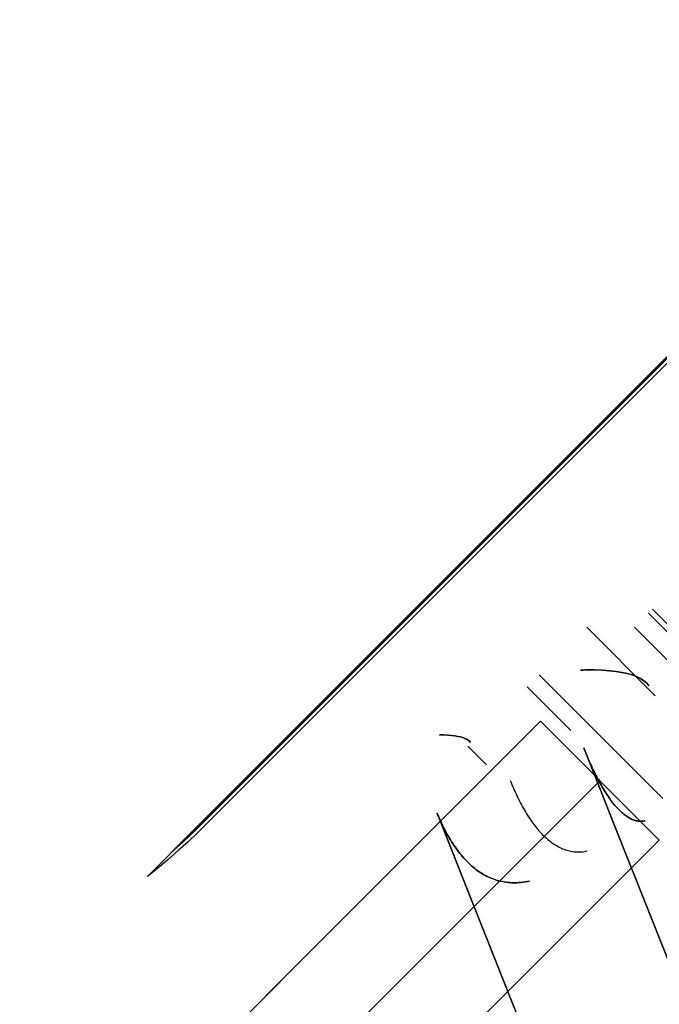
# Model space of a CAD drawing. Header units: millimetres. Extents: x -630 to 192, y -7 to 1615.
# Tile 120 of 249: x -587.18 to -581.47, y 1550.39 to 1559.16. Entities that reach past the tile are written whole.
import ezdxf

# ---------------------------------------------------------------- set-up
doc = ezdxf.new("R2010")
doc.units = ezdxf.units.MM
doc.header["$MEASUREMENT"] = 0
doc.layers.add('OVIDIO 160x80x72h', color=7, linetype='Continuous')

msp = doc.modelspace()

# ---------------------------------------------------------------- linework, layer by layer
at = {"layer": 'OVIDIO 160x80x72h', "extrusion": (0.202852, -0.108979, 0.973126)}
for points in [[(1126.1466, 1420.5552), (1126.1466, 1259.8993)], [(1126.1466, 1259.8993), (1126.1466, 1420.5552)], [(1125.8511, 1420.5552), (1125.8511, 1259.8993)], [(1125.5557, 1420.5552), (1125.5557, 1259.8993)], [(1125.5557, 1259.8993), (1125.5557, 1420.5552)]]:
    msp.add_lwpolyline(points, dxfattribs=at)
at = {"layer": 'OVIDIO 160x80x72h', "extrusion": (0.235702, -0.235702, 0.942809)}
for points in [[(698.1573, 1711.5017), (698.1573, 1602.4239)], [(697.2087, 1602.4239), (697.2087, 1711.5017)], [(694.3626, 1602.4239), (694.3626, 1711.5017)], [(695.3113, 1711.5017), (695.3113, 1602.4239)]]:
    msp.add_lwpolyline(points, dxfattribs=at)
at = {"layer": 'OVIDIO 160x80x72h', "extrusion": (0.881185, 0.265561, 0.391139)}
for points in [[(1701.2917, 714.2032), (1654.9714, 654.0849)], [(1654.9714, 654.0849), (1701.2917, 714.2032)]]:
    msp.add_lwpolyline(points, dxfattribs=at)
at = {"layer": 'OVIDIO 160x80x72h', "extrusion": (0.881208, 0.265507, 0.391124)}
for points in [[(1700.5595, 714.7803), (1654.9397, 655.5601)], [(1654.9397, 655.5601), (1700.5595, 714.7803)]]:
    msp.add_lwpolyline(points, dxfattribs=at)
at = {"layer": 'OVIDIO 160x80x72h', "extrusion": (0.108979, -0.202852, 0.973126)}
for points in [[(207.2647, 1811.1731), (207.2647, 1650.5173)], [(207.2647, 1650.5173), (207.2647, 1811.1731)], [(207.5602, 1811.1731), (207.5602, 1650.5173)], [(207.8556, 1650.5173), (207.8556, 1811.1731)], [(207.8556, 1811.1731), (207.8556, 1650.5173)]]:
    msp.add_lwpolyline(points, dxfattribs=at)
at = {"layer": 'OVIDIO 160x80x72h', "extrusion": (0.881275, 0.265352, 0.391079)}
for points in [[(1697.6263, 711.8851), (1655.2426, 656.8357)], [(1655.2426, 656.8357), (1697.6263, 711.8851)], [(1697.4473, 712.0229), (1655.0635, 656.9733)], [(1655.0635, 656.9733), (1697.4473, 712.0229)]]:
    msp.add_lwpolyline(points, dxfattribs=at)
at = {"layer": 'OVIDIO 160x80x72h', "extrusion": (0.046296, -0.021464, 0.998697)}
for points in [[(1191.843, 1132.3186), (1191.843, 1232.8298)], [(1190.3568, 1131.3504), (1190.3568, 1232.6548)]]:
    msp.add_lwpolyline(points, dxfattribs=at)
at = {"layer": 'OVIDIO 160x80x72h', "extrusion": (0.265352, 0.881274, -0.39108)}
msp.add_lwpolyline([(1024.0573, 1175.0234), (979.7444, 1117.4683)], dxfattribs=at)
at = {"layer": 'OVIDIO 160x80x72h', "extrusion": (0.108986, -0.202861, 0.973124)}
for points in [[(209.6971, 1737.1756), (209.6971, 1794.5567)], [(209.6971, 1794.5567), (209.6971, 1737.1756)]]:
    msp.add_lwpolyline(points, dxfattribs=at)
at = {"layer": 'OVIDIO 160x80x72h', "extrusion": (0.108989, -0.202866, 0.973122)}
for points in [[(208.9875, 1737.177), (208.9875, 1794.5581)], [(208.2745, 1737.177), (208.2745, 1794.5581)], [(208.2745, 1794.5581), (208.2745, 1737.177)]]:
    msp.add_lwpolyline(points, dxfattribs=at)
at = {"layer": 'OVIDIO 160x80x72h', "extrusion": (0.021464, -0.046296, 0.998697)}
for points in [[(117.1297, 1609.8843), (117.1297, 1711.1869)], [(115.6438, 1610.8481), (115.6438, 1711.3611)]]:
    msp.add_lwpolyline(points, dxfattribs=at)
at = {"layer": 'OVIDIO 160x80x72h'}
for points in [[(-586.0377, 1551.5278), (-566.8675, 1570.698)], [(-567.0809, 1570.4845), (-585.8242, 1551.7412)], [(-581.5694, 1553.8748), (-580.5087, 1552.8141)], [(-581.5337, 1553.9104), (-580.473, 1552.8498)], [(-582.1199, 1553.7485), (-581.5097, 1553.1384)], [(-581.5097, 1553.1384), (-582.1199, 1553.7485)], [(-581.4418, 1552.2221), (-582.544, 1553.3243)], [(-582.2616, 1552.8298), (-582.6501, 1553.2183)], [(-591.7965, 1543.6476), (-582.5337, 1552.9104)], [(-582.5337, 1552.9104), (-591.7965, 1543.6476)], [(-581.473, 1551.8498), (-582.5337, 1552.9104)], [(-582.5337, 1552.9104), (-581.473, 1551.8498)], [(-583.0135, 1552.5213), (-583.1803, 1552.6881)], [(-583.1803, 1552.6881), (-583.0135, 1552.5213)], [(-591.2662, 1543.1173), (-582.0034, 1552.3801)], [(-581.473, 1551.8498), (-590.7358, 1542.587)], [(-590.7358, 1542.587), (-581.473, 1551.8498)]]:
    msp.add_lwpolyline(points, dxfattribs=at)
at = {"layer": 'OVIDIO 160x80x72h', "extrusion": (0.881274, 0.265352, 0.39108)}
msp.add_lwpolyline([(1627.9209, 645.5626), (1672.2338, 703.1176)], dxfattribs=at)
at = {"layer": 'OVIDIO 160x80x72h', "extrusion": (0.015219, 0.015219, 0.999768)}
for points in [[(-591.7259, 1543.6079), (-582.3484, 1552.9833)], [(-590.6654, 1542.5472), (-581.2878, 1551.9225)], [(-591.4732, 1543.8606), (-591.7259, 1543.608)], [(-591.7259, 1543.608), (-591.4732, 1543.8606)], [(-593.2109, 1542.5475), (-592.1502, 1543.608)], [(-592.1502, 1543.608), (-593.2109, 1542.5475)], [(-591.7259, 1543.608), (-591.7307, 1543.6033), (-591.7356, 1543.5987), (-591.7406, 1543.5942), (-591.7458, 1543.5898), (-591.7512, 1543.5854), (-591.7567, 1543.5811), (-591.7623, 1543.577), (-591.768, 1543.5729), (-591.774, 1543.569), (-591.78, 1543.5651), (-591.7862, 1543.5614), (-591.7925, 1543.5578), (-591.7989, 1543.5543), (-591.8054, 1543.551), (-591.8121, 1543.5478), (-591.8189, 1543.5448), (-591.8258, 1543.5419), (-591.8328, 1543.5392), (-591.8399, 1543.5366), (-591.847, 1543.5342), (-591.8543, 1543.532), (-591.8617, 1543.53), (-591.8691, 1543.5281), (-591.8766, 1543.5265), (-591.8841, 1543.525), (-591.8917, 1543.5237), (-591.8994, 1543.5226), (-591.9071, 1543.5217), (-591.9148, 1543.521), (-591.9225, 1543.5205), (-591.9303, 1543.5202), (-591.938, 1543.5201), (-591.9458, 1543.5202), (-591.9536, 1543.5205), (-591.9613, 1543.521), (-591.969, 1543.5217), (-591.9767, 1543.5226), (-591.9844, 1543.5237), (-591.992, 1543.525), (-591.9995, 1543.5265), (-592.007, 1543.5282), (-592.0144, 1543.53), (-592.0218, 1543.5321), (-592.029, 1543.5343), (-592.0362, 1543.5367), (-592.0433, 1543.5392), (-592.0503, 1543.5419), (-592.0572, 1543.5448), (-592.064, 1543.5478), (-592.0706, 1543.551), (-592.0772, 1543.5544), (-592.0836, 1543.5578), (-592.0899, 1543.5614), (-592.0961, 1543.5651), (-592.1021, 1543.569), (-592.108, 1543.573), (-592.1138, 1543.577), (-592.1194, 1543.5812), (-592.1249, 1543.5855), (-592.1302, 1543.5898), (-592.1354, 1543.5943), (-592.1405, 1543.5988), (-592.1454, 1543.6034), (-592.1502, 1543.608)], [(-592.1502, 1543.608), (-592.1454, 1543.6034), (-592.1405, 1543.5988), (-592.1354, 1543.5943), (-592.1302, 1543.5898), (-592.1249, 1543.5855), (-592.1194, 1543.5812), (-592.1138, 1543.577), (-592.108, 1543.573), (-592.1021, 1543.569), (-592.0961, 1543.5651), (-592.0899, 1543.5614), (-592.0836, 1543.5578), (-592.0772, 1543.5544), (-592.0706, 1543.551), (-592.064, 1543.5478), (-592.0572, 1543.5448), (-592.0503, 1543.5419), (-592.0433, 1543.5392), (-592.0362, 1543.5367), (-592.029, 1543.5343), (-592.0218, 1543.5321), (-592.0144, 1543.53), (-592.007, 1543.5282), (-591.9995, 1543.5265), (-591.992, 1543.525), (-591.9844, 1543.5237), (-591.9767, 1543.5226), (-591.969, 1543.5217), (-591.9613, 1543.521), (-591.9536, 1543.5205), (-591.9458, 1543.5202), (-591.938, 1543.5201), (-591.9303, 1543.5202), (-591.9225, 1543.5205), (-591.9148, 1543.521), (-591.9071, 1543.5217), (-591.8994, 1543.5226), (-591.8917, 1543.5237), (-591.8841, 1543.525), (-591.8766, 1543.5265), (-591.8691, 1543.5281), (-591.8617, 1543.53), (-591.8543, 1543.532), (-591.847, 1543.5342), (-591.8399, 1543.5366), (-591.8328, 1543.5392), (-591.8258, 1543.5419), (-591.8189, 1543.5448), (-591.8121, 1543.5478), (-591.8054, 1543.551), (-591.7989, 1543.5543), (-591.7925, 1543.5578), (-591.7862, 1543.5614), (-591.78, 1543.5651), (-591.774, 1543.569), (-591.768, 1543.5729), (-591.7623, 1543.577), (-591.7567, 1543.5811), (-591.7512, 1543.5854), (-591.7458, 1543.5898), (-591.7406, 1543.5942), (-591.7356, 1543.5987), (-591.7307, 1543.6033), (-591.7259, 1543.608)], [(-591.8367, 1543.2945), (-592.5466, 1542.5848)], [(-591.3017, 1543.1836), (-592.4041, 1542.0815)], [(-593.2109, 1542.5475), (-593.1824, 1542.5195), (-593.1529, 1542.492), (-593.1226, 1542.4649), (-593.0914, 1542.4382), (-593.0594, 1542.4121), (-593.0265, 1542.3865), (-592.9927, 1542.3615), (-592.9581, 1542.3371), (-592.9227, 1542.3133), (-592.8865, 1542.2903), (-592.8494, 1542.2679), (-592.8116, 1542.2463), (-592.7731, 1542.2256), (-592.7338, 1542.2056), (-592.6938, 1542.1865), (-592.6531, 1542.1683), (-592.6118, 1542.151), (-592.5698, 1542.1347), (-592.5273, 1542.1193), (-592.4842, 1542.105), (-592.4406, 1542.0917), (-592.3965, 1542.0795), (-592.352, 1542.0684), (-592.307, 1542.0584), (-592.2617, 1542.0495), (-592.2161, 1542.0417), (-592.1702, 1542.0352), (-592.1241, 1542.0298), (-592.0778, 1542.0256), (-592.0313, 1542.0225), (-591.9848, 1542.0207), (-591.9382, 1542.0201), (-591.8916, 1542.0207), (-591.8451, 1542.0225), (-591.7986, 1542.0255), (-591.7523, 1542.0297), (-591.7062, 1542.0351), (-591.6603, 1542.0417), (-591.6147, 1542.0494), (-591.5694, 1542.0583), (-591.5244, 1542.0683), (-591.4799, 1542.0794), (-591.4358, 1542.0916), (-591.3922, 1542.1049), (-591.3491, 1542.1192), (-591.3066, 1542.1345), (-591.2646, 1542.1508), (-591.2233, 1542.1681), (-591.1826, 1542.1863), (-591.1426, 1542.2054), (-591.1033, 1542.2254), (-591.0647, 1542.2461), (-591.0269, 1542.2677), (-590.9899, 1542.2901), (-590.9537, 1542.3131), (-590.9182, 1542.3369), (-590.8836, 1542.3613), (-590.8499, 1542.3863), (-590.8169, 1542.4119), (-590.7849, 1542.438), (-590.7537, 1542.4646), (-590.7234, 1542.4917), (-590.6939, 1542.5193), (-590.6654, 1542.5472)], [(-590.6654, 1542.5472), (-590.6939, 1542.5193), (-590.7234, 1542.4917), (-590.7537, 1542.4646), (-590.7849, 1542.438), (-590.8169, 1542.4119), (-590.8499, 1542.3863), (-590.8836, 1542.3613), (-590.9182, 1542.3369), (-590.9537, 1542.3131), (-590.9899, 1542.2901), (-591.0269, 1542.2677), (-591.0647, 1542.2461), (-591.1033, 1542.2254), (-591.1426, 1542.2054), (-591.1826, 1542.1863), (-591.2233, 1542.1681), (-591.2646, 1542.1508), (-591.3066, 1542.1345), (-591.3491, 1542.1192), (-591.3922, 1542.1049), (-591.4358, 1542.0916), (-591.4799, 1542.0794), (-591.5244, 1542.0683), (-591.5694, 1542.0583), (-591.6147, 1542.0494), (-591.6603, 1542.0417), (-591.7062, 1542.0351), (-591.7523, 1542.0297), (-591.7986, 1542.0255), (-591.8451, 1542.0225), (-591.8916, 1542.0207), (-591.9382, 1542.0201), (-591.9848, 1542.0207), (-592.0313, 1542.0225), (-592.0778, 1542.0256), (-592.1241, 1542.0298), (-592.1702, 1542.0352), (-592.2161, 1542.0417), (-592.2617, 1542.0495), (-592.307, 1542.0584), (-592.352, 1542.0684), (-592.3965, 1542.0795), (-592.4406, 1542.0917), (-592.4842, 1542.105), (-592.5273, 1542.1193), (-592.5698, 1542.1347), (-592.6118, 1542.151), (-592.6531, 1542.1683), (-592.6938, 1542.1865), (-592.7338, 1542.2056), (-592.7731, 1542.2256), (-592.8116, 1542.2463), (-592.8494, 1542.2679), (-592.8865, 1542.2903), (-592.9227, 1542.3133), (-592.9581, 1542.3371), (-592.9927, 1542.3615), (-593.0265, 1542.3865), (-593.0594, 1542.4121), (-593.0914, 1542.4382), (-593.1226, 1542.4649), (-593.1529, 1542.492), (-593.1824, 1542.5195), (-593.2109, 1542.5475)]]:
    msp.add_lwpolyline(points, dxfattribs=at)
at = {"layer": 'OVIDIO 160x80x72h', "extrusion": (-0.000231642, 0.999884, -0.015217)}
for points in [[(584.4682, 23.4642), (577.0108, 513.2973)], [(583.4077, 23.4481), (575.9504, 513.28)]]:
    msp.add_lwpolyline(points, dxfattribs=at)
at = {"layer": 'OVIDIO 160x80x72h', "extrusion": (-0.707107, 0.707107, 0)}
for points in [[(-686.16, -0.1338), (-686.2044, -0.1333), (-686.2491, -0.1319), (-686.2943, -0.1293), (-686.3397, -0.1257), (-686.3854, -0.1211), (-686.4314, -0.1153), (-686.4775, -0.1085), (-686.5239, -0.1004), (-686.5704, -0.0913), (-686.617, -0.0809), (-686.6636, -0.0694), (-686.7103, -0.0566), (-686.7569, -0.0427), (-686.8035, -0.0275), (-686.8499, -0.0111), (-686.8962, 0.0066), (-686.9422, 0.0255), (-686.988, 0.0456), (-687.0335, 0.067), (-687.0786, 0.0896), (-687.1233, 0.1134), (-687.1675, 0.1385), (-687.2112, 0.1647), (-687.2544, 0.1922), (-687.297, 0.2208), (-687.3389, 0.2506), (-687.3801, 0.2815), (-687.4206, 0.3135), (-687.4603, 0.3465), (-687.4991, 0.3807), (-687.5371, 0.4158), (-687.5742, 0.4519), (-687.6103, 0.489), (-687.6455, 0.527), (-687.6796, 0.5659), (-687.7127, 0.6056), (-687.7447, 0.646), (-687.7756, 0.6873), (-687.8054, 0.7292), (-687.834, 0.7717), (-687.8614, 0.8149), (-687.8877, 0.8586), (-687.9127, 0.9029), (-687.9365, 0.9476), (-687.9591, 0.9927), (-687.9805, 1.0381), (-688.0007, 1.0839), (-688.0196, 1.13), (-688.0372, 1.1762), (-688.0536, 1.2227), (-688.0688, 1.2692), (-688.0828, 1.3158), (-688.0955, 1.3625), (-688.1071, 1.4092), (-688.1174, 1.4557), (-688.1266, 1.5022), (-688.1346, 1.5486), (-688.1415, 1.5948), (-688.1472, 1.6407), (-688.1519, 1.6865), (-688.1555, 1.7319), (-688.158, 1.777), (-688.1595, 1.8218), (-688.16, 1.8662)], [(-688.16, 1.8662), (-688.1595, 1.8218), (-688.158, 1.777), (-688.1555, 1.7319), (-688.1519, 1.6865), (-688.1472, 1.6407), (-688.1415, 1.5948), (-688.1346, 1.5486), (-688.1266, 1.5022), (-688.1174, 1.4557), (-688.1071, 1.4092), (-688.0955, 1.3625), (-688.0828, 1.3158), (-688.0688, 1.2692), (-688.0536, 1.2227), (-688.0372, 1.1762), (-688.0196, 1.13), (-688.0007, 1.0839), (-687.9805, 1.0381), (-687.9591, 0.9927), (-687.9365, 0.9476), (-687.9127, 0.9029), (-687.8877, 0.8586), (-687.8614, 0.8149), (-687.834, 0.7717), (-687.8054, 0.7292), (-687.7756, 0.6873), (-687.7447, 0.646), (-687.7127, 0.6056), (-687.6796, 0.5659), (-687.6455, 0.527), (-687.6103, 0.489), (-687.5742, 0.4519), (-687.5371, 0.4158), (-687.4991, 0.3807), (-687.4603, 0.3465), (-687.4206, 0.3135), (-687.3801, 0.2815), (-687.3389, 0.2506), (-687.297, 0.2208), (-687.2544, 0.1922), (-687.2112, 0.1647), (-687.1675, 0.1385), (-687.1233, 0.1134), (-687.0786, 0.0896), (-687.0335, 0.067), (-686.988, 0.0456), (-686.9422, 0.0255), (-686.8962, 0.0066), (-686.8499, -0.0111), (-686.8035, -0.0275), (-686.7569, -0.0427), (-686.7103, -0.0566), (-686.6636, -0.0694), (-686.617, -0.0809), (-686.5704, -0.0913), (-686.5239, -0.1004), (-686.4775, -0.1085), (-686.4314, -0.1153), (-686.3854, -0.1211), (-686.3397, -0.1257), (-686.2943, -0.1293), (-686.2491, -0.1319), (-686.2044, -0.1333), (-686.16, -0.1338)]]:
    msp.add_lwpolyline(points, dxfattribs=at)
at = {"layer": 'OVIDIO 160x80x72h', "extrusion": (0.707107, -0.707107, 0)}
msp.add_lwpolyline([(688.16, 1.8662), (688.1593, 1.8161), (688.1575, 1.7659), (688.1543, 1.7157), (688.1499, 1.6656), (688.1442, 1.6155), (688.1373, 1.5656), (688.1291, 1.5159), (688.1196, 1.4664), (688.1089, 1.4171), (688.097, 1.3682), (688.0839, 1.3197), (688.0695, 1.2716), (688.054, 1.2239), (688.0374, 1.1767), (688.0196, 1.1301), (688.0007, 1.0841), (687.9807, 1.0386), (687.9597, 0.9939), (687.9377, 0.9498), (687.9147, 0.9064), (687.8907, 0.8638), (687.8658, 0.822), (687.84, 0.781), (687.8133, 0.7408), (687.7859, 0.7015), (687.7577, 0.6631), (687.7287, 0.6255), (687.699, 0.5889), (687.6687, 0.5533), (687.6378, 0.5185), (687.6062, 0.4848), (687.5742, 0.4519), (687.5414, 0.4199), (687.5076, 0.3884), (687.4729, 0.3574), (687.4372, 0.3271), (687.4006, 0.2974), (687.3631, 0.2685), (687.3246, 0.2403), (687.2853, 0.2128), (687.2451, 0.1862), (687.2041, 0.1604), (687.1623, 0.1355), (687.1197, 0.1115), (687.0763, 0.0884), (687.0323, 0.0664), (686.9875, 0.0454), (686.9421, 0.0254), (686.896, 0.0065), (686.8494, -0.0113), (686.8022, -0.0279), (686.7546, -0.0434), (686.7064, -0.0577), (686.6579, -0.0709), (686.609, -0.0828), (686.5598, -0.0935), (686.5103, -0.1029), (686.4605, -0.1111), (686.4106, -0.1181), (686.3606, -0.1238), (686.3104, -0.1282), (686.2603, -0.1313), (686.2101, -0.1332), (686.16, -0.1338)], dxfattribs=at)
at = {"layer": 'OVIDIO 160x80x72h', "extrusion": (-0.000231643, 0.999884, -0.015217)}
for points in [[(591.8632, 23.3566), (581.7599, 686.9904)], [(581.7599, 686.9904), (591.8632, 23.3566)], [(591.4389, 23.3582), (581.3357, 686.984)], [(581.3357, 686.984), (591.4389, 23.3582)]]:
    msp.add_lwpolyline(points, dxfattribs=at)
at = {"layer": 'OVIDIO 160x80x72h', "extrusion": (9.85324e-08, -9.85311e-08, 1)}
for points in [[(-581.6957, 1553.7485), (-580.6351, 1552.6879)], [(-580.6351, 1552.6879), (-581.6957, 1553.7485)]]:
    msp.add_lwpolyline(points, dxfattribs=at)
at = {"layer": 'OVIDIO 160x80x72h', "extrusion": (0.999884, -0.000231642, -0.015217)}
for points in [[(1543.4225, -9.1487), (1553.5258, 654.4824)], [(1552.5529, 654.4972), (1542.4492, -9.1673)], [(1542.4492, -9.1673), (1552.5529, 654.4972)], [(1541.9224, -9.1477), (1552.0259, 654.5052)]]:
    msp.add_lwpolyline(points, dxfattribs=at)
at = {"layer": 'OVIDIO 160x80x72h', "extrusion": (-0.276089, -0.12261, 0.953279)}
for points in [[(-1655.956, 295.3819), (-1655.956, 293.8819)], [(-1655.956, 293.8819), (-1655.956, 295.3819)], [(-1655.947, 295.3803), (-1655.947, 293.8803)], [(-1655.8089, 295.3803), (-1655.8089, 293.8803)], [(-1655.3115, 293.8803), (-1655.3115, 295.3803)], [(-1655.3115, 295.3803), (-1655.3115, 293.8803)], [(-1654.3376, 296.7848), (-1654.3376, 294.4621)]]:
    msp.add_lwpolyline(points, dxfattribs=at)
at = {"layer": 'OVIDIO 160x80x72h', "extrusion": (-0.276197, -0.122706, 0.953236)}
for points in [[(-1655.9256, 295.6955), (-1655.9256, 294.1955)], [(-1655.9256, 294.1955), (-1655.9256, 295.6955)]]:
    msp.add_lwpolyline(points, dxfattribs=at)
at = {"layer": 'OVIDIO 160x80x72h', "extrusion": (-0.276068, -0.12261, 0.953286)}
for points in [[(-1655.764, 295.3283), (-1655.764, 293.7369)], [(-1655.6086, 294.9355), (-1655.6086, 293.3932)]]:
    msp.add_lwpolyline(points, dxfattribs=at)
at = {"layer": 'OVIDIO 160x80x72h', "extrusion": (0.871231, 0.386909, 0.302091)}
for points in [[(1655.3116, 607.2204), (1655.3294, 607.2179), (1655.3472, 607.2149), (1655.365, 607.2114), (1655.3828, 607.2075), (1655.4005, 607.2032), (1655.4182, 607.1984), (1655.4358, 607.1932), (1655.4534, 607.1875), (1655.4708, 607.1814), (1655.4881, 607.1748), (1655.5053, 607.1678), (1655.5223, 607.1604), (1655.5392, 607.1525), (1655.5559, 607.1442), (1655.5724, 607.1355), (1655.5886, 607.1264), (1655.6046, 607.1168), (1655.6204, 607.1069), (1655.6359, 607.0966), (1655.6512, 607.0859), (1655.6661, 607.0749), (1655.6808, 607.0635), (1655.6951, 607.0518), (1655.7091, 607.0397), (1655.7228, 607.0274), (1655.7361, 607.0147), (1655.7491, 607.0018), (1655.7617, 606.9886), (1655.774, 606.9751), (1655.7858, 606.9614), (1655.7973, 606.9475), (1655.8084, 606.9334), (1655.8192, 606.919), (1655.8296, 606.9042), (1655.8398, 606.8892), (1655.8496, 606.8739), (1655.8591, 606.8583), (1655.8682, 606.8424), (1655.8769, 606.8262), (1655.8853, 606.8098), (1655.8933, 606.7931), (1655.9009, 606.7762), (1655.908, 606.7591), (1655.9148, 606.7418), (1655.9211, 606.7243), (1655.9271, 606.7066), (1655.9325, 606.6888), (1655.9375, 606.6709), (1655.9421, 606.6528), (1655.9463, 606.6346), (1655.9499, 606.6164), (1655.9531, 606.598), (1655.9559, 606.5796), (1655.9582, 606.5612), (1655.96, 606.5428), (1655.9614, 606.5244), (1655.9623, 606.506), (1655.9628, 606.4876), (1655.9628, 606.4693), (1655.9623, 606.451), (1655.9615, 606.4328), (1655.9601, 606.4147), (1655.9584, 606.3968), (1655.9562, 606.3789)], [(1655.9562, 606.3789), (1655.9584, 606.3968), (1655.9601, 606.4147), (1655.9615, 606.4328), (1655.9623, 606.451), (1655.9628, 606.4693), (1655.9628, 606.4876), (1655.9623, 606.506), (1655.9614, 606.5244), (1655.96, 606.5428), (1655.9582, 606.5612), (1655.9559, 606.5796), (1655.9531, 606.598), (1655.9499, 606.6164), (1655.9463, 606.6346), (1655.9421, 606.6528), (1655.9375, 606.6709), (1655.9325, 606.6888), (1655.9271, 606.7066), (1655.9211, 606.7243), (1655.9148, 606.7418), (1655.908, 606.7591), (1655.9009, 606.7762), (1655.8933, 606.7931), (1655.8853, 606.8098), (1655.8769, 606.8262), (1655.8682, 606.8424), (1655.8591, 606.8583), (1655.8496, 606.8739), (1655.8398, 606.8892), (1655.8296, 606.9042), (1655.8192, 606.919), (1655.8084, 606.9334), (1655.7973, 606.9475), (1655.7858, 606.9614), (1655.774, 606.9751), (1655.7617, 606.9886), (1655.7491, 607.0018), (1655.7361, 607.0147), (1655.7228, 607.0274), (1655.7091, 607.0397), (1655.6951, 607.0518), (1655.6808, 607.0635), (1655.6661, 607.0749), (1655.6512, 607.0859), (1655.6359, 607.0966), (1655.6204, 607.1069), (1655.6046, 607.1168), (1655.5886, 607.1264), (1655.5724, 607.1355), (1655.5559, 607.1442), (1655.5392, 607.1525), (1655.5223, 607.1604), (1655.5053, 607.1678), (1655.4881, 607.1748), (1655.4708, 607.1814), (1655.4534, 607.1875), (1655.4358, 607.1932), (1655.4182, 607.1984), (1655.4005, 607.2032), (1655.3828, 607.2075), (1655.365, 607.2114), (1655.3472, 607.2149), (1655.3294, 607.2179), (1655.3116, 607.2204)]]:
    msp.add_lwpolyline(points, dxfattribs=at)
at = {"layer": 'OVIDIO 160x80x72h', "extrusion": (-0.23831, 0.962875, 0.126807)}
for points in [[(193.0351, 451.1115), (191.3695, 450.2581)], [(191.3695, 450.2581), (193.0351, 451.1115)]]:
    msp.add_lwpolyline(points, dxfattribs=at)
at = {"layer": 'OVIDIO 160x80x72h', "extrusion": (0.998758, 0.003996, 0.049658)}
for points in [[(1555.5423, 692.2821), (1555.4527, 691.171)], [(1555.4527, 691.171), (1555.5423, 692.2821)]]:
    msp.add_lwpolyline(points, dxfattribs=at)
at = {"layer": 'OVIDIO 160x80x72h', "extrusion": (0.018371, 0.007538, 0.999803)}
for points in [[(1657.6268, -38.4457), (1657.6268, -36.82)], [(1657.6268, -36.82), (1657.6268, -38.4457)]]:
    msp.add_lwpolyline(points, dxfattribs=at)
at = {"layer": 'OVIDIO 160x80x72h', "extrusion": (0.871231, 0.38691, 0.30209)}
msp.add_lwpolyline([(1655.9577, 606.3779), (1655.9599, 606.3959), (1655.9616, 606.4139), (1655.9629, 606.4321), (1655.9638, 606.4504), (1655.9642, 606.4687), (1655.9642, 606.4871), (1655.9637, 606.5056), (1655.9627, 606.5241), (1655.9613, 606.5426), (1655.9595, 606.5611), (1655.9571, 606.5796), (1655.9543, 606.598), (1655.9511, 606.6164), (1655.9474, 606.6347), (1655.9432, 606.6529), (1655.9386, 606.6711), (1655.9335, 606.689), (1655.928, 606.7069), (1655.922, 606.7246), (1655.9157, 606.7421), (1655.9088, 606.7594), (1655.9016, 606.7766), (1655.894, 606.7935), (1655.886, 606.8101), (1655.8776, 606.8266), (1655.8688, 606.8427), (1655.8596, 606.8586), (1655.8501, 606.8743), (1655.8403, 606.8896), (1655.8301, 606.9046), (1655.8196, 606.9193), (1655.8089, 606.9337), (1655.7978, 606.9477), (1655.7863, 606.9616), (1655.7744, 606.9753), (1655.7622, 606.9887), (1655.7496, 607.0019), (1655.7366, 607.0148), (1655.7233, 607.0274), (1655.7096, 607.0397), (1655.6956, 607.0517), (1655.6813, 607.0634), (1655.6666, 607.0748), (1655.6517, 607.0858), (1655.6364, 607.0965), (1655.6209, 607.1068), (1655.6051, 607.1167), (1655.5891, 607.1262), (1655.5728, 607.1353), (1655.5563, 607.144), (1655.5396, 607.1523), (1655.5228, 607.1602), (1655.5057, 607.1676), (1655.4885, 607.1746), (1655.4711, 607.1812), (1655.4537, 607.1873), (1655.4361, 607.193), (1655.4184, 607.1983), (1655.4007, 607.203), (1655.3829, 607.2074), (1655.3651, 607.2113), (1655.3472, 607.2147), (1655.3293, 607.2177), (1655.3115, 607.2203)], dxfattribs=at)
at = {"layer": 'OVIDIO 160x80x72h', "extrusion": (-0.000995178, 0.999995, 0.002882)}
for points in [[(581.2851, 662.5729), (581.2319, 662.4188)], [(580.0834, 663.1773), (579.4098, 661.2264)]]:
    msp.add_lwpolyline(points, dxfattribs=at)
at = {"layer": 'OVIDIO 160x80x72h', "extrusion": (-0.000993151, 0.999995, 0.002876)}
for points in [[(581.3115, 662.4012), (580.6101, 660.3698)], [(581.1408, 660.6539), (580.5576, 658.965)]]:
    msp.add_lwpolyline(points, dxfattribs=at)
at = {"layer": 'OVIDIO 160x80x72h', "extrusion": (0.871231, 0.386908, 0.302091)}
for points in [[(1655.9563, 606.379), (1655.9584, 606.3968), (1655.9602, 606.4148), (1655.9615, 606.4328), (1655.9624, 606.451), (1655.9628, 606.4693), (1655.9628, 606.4876), (1655.9623, 606.506), (1655.9614, 606.5244), (1655.96, 606.5428), (1655.9582, 606.5613), (1655.9559, 606.5797), (1655.9532, 606.5981), (1655.9499, 606.6164), (1655.9463, 606.6346), (1655.9421, 606.6528), (1655.9376, 606.6709), (1655.9325, 606.6888), (1655.9271, 606.7067), (1655.9212, 606.7243), (1655.9148, 606.7418), (1655.9081, 606.7591), (1655.9009, 606.7762), (1655.8933, 606.7931), (1655.8853, 606.8098), (1655.8769, 606.8262), (1655.8682, 606.8424), (1655.8591, 606.8583), (1655.8496, 606.8739), (1655.8398, 606.8892), (1655.8297, 606.9043), (1655.8192, 606.919), (1655.8085, 606.9334), (1655.7974, 606.9475), (1655.7859, 606.9614), (1655.774, 606.9751), (1655.7617, 606.9886), (1655.7491, 607.0018), (1655.7361, 607.0148), (1655.7228, 607.0274), (1655.7091, 607.0398), (1655.6951, 607.0518), (1655.6808, 607.0635), (1655.6661, 607.0749), (1655.6512, 607.086), (1655.6359, 607.0966), (1655.6204, 607.1069), (1655.6047, 607.1169), (1655.5886, 607.1264), (1655.5724, 607.1355), (1655.5559, 607.1442), (1655.5392, 607.1525), (1655.5224, 607.1604), (1655.5053, 607.1678), (1655.4882, 607.1748), (1655.4708, 607.1814), (1655.4534, 607.1875), (1655.4359, 607.1932), (1655.4182, 607.1984), (1655.4005, 607.2032), (1655.3828, 607.2076), (1655.365, 607.2114), (1655.3472, 607.2149), (1655.3294, 607.2179), (1655.3116, 607.2204)], [(1655.3116, 607.2204), (1655.3294, 607.2179), (1655.3472, 607.2149), (1655.365, 607.2114), (1655.3828, 607.2076), (1655.4005, 607.2032), (1655.4182, 607.1984), (1655.4359, 607.1932), (1655.4534, 607.1875), (1655.4708, 607.1814), (1655.4882, 607.1748), (1655.5053, 607.1678), (1655.5224, 607.1604), (1655.5392, 607.1525), (1655.5559, 607.1442), (1655.5724, 607.1355), (1655.5886, 607.1264), (1655.6047, 607.1169), (1655.6204, 607.1069), (1655.6359, 607.0966), (1655.6512, 607.086), (1655.6661, 607.0749), (1655.6808, 607.0635), (1655.6951, 607.0518), (1655.7091, 607.0398), (1655.7228, 607.0274), (1655.7361, 607.0148), (1655.7491, 607.0018), (1655.7617, 606.9886), (1655.774, 606.9751), (1655.7859, 606.9614), (1655.7974, 606.9475), (1655.8085, 606.9334), (1655.8192, 606.919), (1655.8297, 606.9043), (1655.8398, 606.8892), (1655.8496, 606.8739), (1655.8591, 606.8583), (1655.8682, 606.8424), (1655.8769, 606.8262), (1655.8853, 606.8098), (1655.8933, 606.7931), (1655.9009, 606.7762), (1655.9081, 606.7591), (1655.9148, 606.7418), (1655.9212, 606.7243), (1655.9271, 606.7067), (1655.9325, 606.6888), (1655.9376, 606.6709), (1655.9421, 606.6528), (1655.9463, 606.6346), (1655.9499, 606.6164), (1655.9532, 606.5981), (1655.9559, 606.5797), (1655.9582, 606.5613), (1655.96, 606.5428), (1655.9614, 606.5244), (1655.9623, 606.506), (1655.9628, 606.4876), (1655.9628, 606.4693), (1655.9624, 606.451), (1655.9615, 606.4328), (1655.9602, 606.4148), (1655.9584, 606.3968), (1655.9563, 606.379)]]:
    msp.add_lwpolyline(points, dxfattribs=at)
at = {"layer": 'OVIDIO 160x80x72h', "extrusion": (-0.009374, 0.99956, 0.028155)}
for points in [[(568.8447, 622.5376), (568.8962, 622.6921)], [(568.8962, 622.6921), (568.8447, 622.5376)]]:
    msp.add_lwpolyline(points, dxfattribs=at)
at = {"layer": 'OVIDIO 160x80x72h', "extrusion": (0.997294, 0.007645, 0.073113)}
for points in [[(1557.1467, 705.3616), (1556.9445, 703.4325)], [(1556.9445, 703.4325), (1557.1467, 705.3616)]]:
    msp.add_lwpolyline(points, dxfattribs=at)
at = {"layer": 'OVIDIO 160x80x72h', "extrusion": (0.999884, -0.000231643, -0.015217)}
for points in [[(1542.4501, -9.1286), (1552.5532, 654.4971)], [(1552.5532, 654.4971), (1542.4501, -9.1286)]]:
    msp.add_lwpolyline(points, dxfattribs=at)
at = {"layer": 'OVIDIO 160x80x72h', "extrusion": (-0.366639, 0.922113, -0.123629)}
for points in [[(-31.8288, 866.4704), (-31.8946, 866.3931), (-31.9637, 866.3174), (-32.0359, 866.2435), (-32.1112, 866.1715), (-32.1501, 866.1363), (-32.1897, 866.1017), (-32.23, 866.0677), (-32.271, 866.0342), (-32.3128, 866.0014), (-32.3553, 865.9692), (-32.3985, 865.9377), (-32.4424, 865.9069), (-32.4869, 865.8768), (-32.532, 865.8474), (-32.5778, 865.8188), (-32.6242, 865.7909), (-32.6712, 865.7638), (-32.7188, 865.7376), (-32.7669, 865.7122), (-32.8155, 865.6876), (-32.8646, 865.6638), (-32.9142, 865.6409), (-32.9643, 865.619), (-33.0148, 865.5979), (-33.0657, 865.5777), (-33.117, 865.5585), (-33.1687, 865.5401), (-33.2207, 865.5228), (-33.273, 865.5064), (-33.3256, 865.4909), (-33.3784, 865.4764), (-33.4315, 865.4629), (-33.4847, 865.4504), (-33.5382, 865.4388), (-33.5918, 865.4283), (-33.6455, 865.4187), (-33.6993, 865.4101), (-33.7532, 865.4025), (-33.8071, 865.3959), (-33.861, 865.3903), (-33.915, 865.3856), (-33.9688, 865.382), (-34.0226, 865.3793), (-34.0764, 865.3776), (-34.13, 865.3768), (-34.1834, 865.377), (-34.2367, 865.3782), (-34.2898, 865.3803), (-34.3427, 865.3833), (-34.3953, 865.3872), (-34.4477, 865.3921), (-34.4998, 865.3978), (-34.603, 865.4119), (-34.7048, 865.4294), (-34.8052, 865.4503), (-34.9038, 865.4743)], [(-34.9038, 865.4743), (-34.8052, 865.4503), (-34.7048, 865.4294), (-34.603, 865.4119), (-34.4998, 865.3978), (-34.4477, 865.3921), (-34.3953, 865.3872), (-34.3427, 865.3833), (-34.2898, 865.3803), (-34.2367, 865.3782), (-34.1834, 865.377), (-34.13, 865.3768), (-34.0764, 865.3776), (-34.0226, 865.3793), (-33.9688, 865.382), (-33.915, 865.3856), (-33.861, 865.3903), (-33.8071, 865.3959), (-33.7532, 865.4025), (-33.6993, 865.4101), (-33.6455, 865.4187), (-33.5918, 865.4283), (-33.5382, 865.4388), (-33.4847, 865.4504), (-33.4315, 865.4629), (-33.3784, 865.4764), (-33.3256, 865.4909), (-33.273, 865.5064), (-33.2207, 865.5228), (-33.1687, 865.5401), (-33.117, 865.5585), (-33.0657, 865.5777), (-33.0148, 865.5979), (-32.9643, 865.619), (-32.9142, 865.6409), (-32.8646, 865.6638), (-32.8155, 865.6876), (-32.7669, 865.7122), (-32.7188, 865.7376), (-32.6712, 865.7638), (-32.6242, 865.7909), (-32.5778, 865.8188), (-32.532, 865.8474), (-32.4869, 865.8768), (-32.4424, 865.9069), (-32.3985, 865.9377), (-32.3553, 865.9692), (-32.3128, 866.0014), (-32.271, 866.0342), (-32.23, 866.0677), (-32.1897, 866.1017), (-32.1501, 866.1363), (-32.1112, 866.1715), (-32.0359, 866.2435), (-31.9637, 866.3174), (-31.8946, 866.3931), (-31.8288, 866.4704)], [(-32.987, 867.4236), (-33.0199, 867.3849), (-33.0544, 867.3471), (-33.0905, 867.3101), (-33.1282, 867.2742), (-33.1476, 867.2566), (-33.1674, 867.2392), (-33.1876, 867.2222), (-33.2081, 867.2055), (-33.229, 867.1891), (-33.2503, 867.173), (-33.2718, 867.1572), (-33.2938, 867.1418), (-33.316, 867.1268), (-33.3386, 867.1121), (-33.3615, 867.0978), (-33.3847, 867.0838), (-33.4082, 867.0703), (-33.432, 867.0572), (-33.456, 867.0445), (-33.4803, 867.0322), (-33.5049, 867.0203), (-33.5297, 867.0089), (-33.5547, 866.9979), (-33.58, 866.9873), (-33.6055, 866.9772), (-33.6311, 866.9676), (-33.6569, 866.9585), (-33.6829, 866.9498), (-33.7091, 866.9416), (-33.7354, 866.9338), (-33.7618, 866.9266), (-33.7883, 866.9198), (-33.815, 866.9136), (-33.8417, 866.9078), (-33.8685, 866.9025), (-33.8953, 866.8977), (-33.9223, 866.8934), (-33.9492, 866.8896), (-33.9762, 866.8863), (-34.0031, 866.8835), (-34.0301, 866.8812), (-34.057, 866.8794), (-34.0839, 866.878), (-34.1108, 866.8772), (-34.1376, 866.8768), (-34.1643, 866.8769), (-34.1909, 866.8775), (-34.2175, 866.8785), (-34.2439, 866.88), (-34.2702, 866.882), (-34.2964, 866.8844), (-34.3225, 866.8873), (-34.3741, 866.8943), (-34.425, 866.9031), (-34.4752, 866.9135), (-34.5245, 866.9255)], [(-34.5245, 866.9255), (-34.4752, 866.9135), (-34.425, 866.9031), (-34.3741, 866.8943), (-34.3225, 866.8873), (-34.2964, 866.8844), (-34.2702, 866.882), (-34.2439, 866.88), (-34.2175, 866.8785), (-34.1909, 866.8775), (-34.1643, 866.8769), (-34.1376, 866.8768), (-34.1108, 866.8772), (-34.0839, 866.878), (-34.057, 866.8794), (-34.0301, 866.8812), (-34.0031, 866.8835), (-33.9762, 866.8863), (-33.9492, 866.8896), (-33.9223, 866.8934), (-33.8953, 866.8977), (-33.8685, 866.9025), (-33.8417, 866.9078), (-33.815, 866.9136), (-33.7883, 866.9198), (-33.7618, 866.9266), (-33.7354, 866.9338), (-33.7091, 866.9416), (-33.6829, 866.9498), (-33.6569, 866.9585), (-33.6311, 866.9676), (-33.6055, 866.9772), (-33.58, 866.9873), (-33.5547, 866.9979), (-33.5297, 867.0089), (-33.5049, 867.0203), (-33.4803, 867.0322), (-33.456, 867.0445), (-33.432, 867.0572), (-33.4082, 867.0703), (-33.3847, 867.0838), (-33.3615, 867.0978), (-33.3386, 867.1121), (-33.316, 867.1268), (-33.2938, 867.1418), (-33.2718, 867.1572), (-33.2503, 867.173), (-33.229, 867.1891), (-33.2081, 867.2055), (-33.1876, 867.2222), (-33.1674, 867.2392), (-33.1476, 867.2566), (-33.1282, 867.2742), (-33.0905, 867.3101), (-33.0544, 867.3471), (-33.0199, 867.3849), (-32.987, 867.4236)]]:
    msp.add_lwpolyline(points, dxfattribs=at)
at = {"layer": 'OVIDIO 160x80x72h', "extrusion": (-0.345247, 0.923255, -0.168535)}
msp.add_lwpolyline([(1.3652, 937.8145), (2.7328, 937.1982)], dxfattribs=at)
at = {"layer": 'OVIDIO 160x80x72h', "extrusion": (-0.264208, 0.933612, -0.241996)}
for points in [[(138.1421, 1046.5773), (137.002, 1047.5522)], [(137.002, 1047.5522), (138.1421, 1046.5773)]]:
    msp.add_lwpolyline(points, dxfattribs=at)
at = {"layer": 'OVIDIO 160x80x72h', "extrusion": (-0.045678, 0.114881, 0.992329)}
msp.add_lwpolyline([(-32.7703, -1561.8332), (-32.7703, -1452.9185)], dxfattribs=at)
at = {"layer": 'OVIDIO 160x80x72h'}
for points in [[(-578.6143, 1558.8906, 30.1659), (-585.5869, 1551.9197, 30.1659), (-585.6739, 1551.8377, 30.1659), (-585.7625, 1551.7576, 30.166), (-585.8527, 1551.6792, 30.1661), (-585.9444, 1551.6026, 30.1661), (-586.0377, 1551.5278, 30.1662)], [(-585.8242, 1551.7412, 28.1662), (-585.7212, 1551.833, 28.1661), (-585.6204, 1551.9271, 28.1661), (-578.6345, 1558.9107, 28.1661)], [(-582.1255, 1553.3701, 667.1255), (-582.1317, 1553.3699, 667.1436), (-582.1381, 1553.3694, 667.1627), (-582.1512, 1553.3676, 667.2026), (-582.1642, 1553.3659, 667.2426), (-582.1706, 1553.3653, 667.2617), (-582.1768, 1553.3651, 667.2798)], [(-582.1768, 1553.3651, 667.2798), (-582.1706, 1553.3653, 667.2617), (-582.1642, 1553.3659, 667.2426), (-582.1512, 1553.3676, 667.2026), (-582.1381, 1553.3694, 667.1627), (-582.1317, 1553.3699, 667.1436), (-582.1255, 1553.3701, 667.1255)], [(-581.5653, 1553.2277, 664.5312), (-581.5843, 1553.2496, 664.7384), (-581.6101, 1553.2716, 664.9499), (-581.6415, 1553.2925, 665.1638), (-581.6771, 1553.3108, 665.3786), (-581.716, 1553.3255, 665.5927), (-581.7587, 1553.3371, 665.8069), (-581.8058, 1553.3463, 666.0219), (-581.8584, 1553.354, 666.2388), (-581.9169, 1553.3607, 666.4582), (-581.9812, 1553.366, 666.6797), (-582.0508, 1553.3694, 666.9023), (-582.1255, 1553.3701, 667.1255)], [(-582.1255, 1553.3701, 667.1255), (-582.0508, 1553.3694, 666.9023), (-581.9812, 1553.366, 666.6797), (-581.9169, 1553.3607, 666.4582), (-581.8584, 1553.354, 666.2388), (-581.8058, 1553.3463, 666.0219), (-581.7587, 1553.3371, 665.8069), (-581.716, 1553.3255, 665.5927), (-581.6771, 1553.3108, 665.3786), (-581.6415, 1553.2925, 665.1638), (-581.6101, 1553.2716, 664.9499), (-581.5843, 1553.2496, 664.7384), (-581.5653, 1553.2277, 664.5312)], [(-583.4322, 1552.7896, 666.6721), (-583.3948, 1552.7891, 666.5604), (-583.3597, 1552.7872, 666.4486), (-583.3271, 1552.7841, 666.3373), (-583.2974, 1552.7802, 666.2269), (-583.2706, 1552.7759, 666.1179), (-583.2467, 1552.7709, 666.01), (-583.2255, 1552.7652, 665.903), (-583.2067, 1552.7586, 665.7966), (-583.1903, 1552.751, 665.6905), (-583.1763, 1552.7424, 665.5851), (-583.1648, 1552.7328, 665.4807), (-583.1561, 1552.7225, 665.3777)], [(-583.1561, 1552.7225, 665.3777), (-583.1648, 1552.7328, 665.4807), (-583.1763, 1552.7424, 665.5851), (-583.1903, 1552.751, 665.6905), (-583.2067, 1552.7586, 665.7966), (-583.2255, 1552.7652, 665.903), (-583.2467, 1552.7709, 666.01), (-583.2706, 1552.7759, 666.1179), (-583.2974, 1552.7802, 666.2269), (-583.3271, 1552.7841, 666.3373), (-583.3597, 1552.7872, 666.4486), (-583.3948, 1552.7891, 666.5604), (-583.4322, 1552.7896, 666.6721)], [(-542.3718, 1452.6352, 681.4941), (-581.8725, 1551.9812, 668.1747), (-582.1475, 1552.6728, 668.082)], [(-581.5984, 1552.0242, 667.6819), (-581.6073, 1552.0223, 667.6928), (-581.6162, 1552.021, 667.7036), (-581.625, 1552.0201, 667.7143), (-581.6339, 1552.0197, 667.7249), (-581.6428, 1552.0197, 667.7354), (-581.6517, 1552.0202, 667.7459), (-581.6606, 1552.0212, 667.7563), (-581.6695, 1552.0226, 667.7667), (-581.6784, 1552.0245, 667.7769), (-581.6873, 1552.0268, 667.7872), (-581.6962, 1552.0295, 667.7973), (-581.7052, 1552.0327, 667.8074), (-581.7141, 1552.0363, 667.8174), (-581.7231, 1552.0404, 667.8274), (-581.7321, 1552.0449, 667.8373), (-581.7412, 1552.0498, 667.8472), (-581.7502, 1552.0551, 667.857), (-581.7593, 1552.0608, 667.8668), (-581.7684, 1552.0669, 667.8764), (-581.7775, 1552.0735, 667.886), (-581.7866, 1552.0804, 667.8955), (-581.7958, 1552.0878, 667.9048), (-581.8049, 1552.0955, 667.9141), (-581.814, 1552.1036, 667.9232), (-581.8231, 1552.1122, 667.9321), (-581.8322, 1552.121, 667.9409), (-581.8413, 1552.1303, 667.9495), (-581.8503, 1552.1399, 667.9579), (-581.8594, 1552.1499, 667.9661), (-581.8683, 1552.1603, 667.9741), (-581.8773, 1552.171, 667.9819), (-581.8862, 1552.1821, 667.9894), (-581.8951, 1552.1935, 667.9967), (-581.9039, 1552.2052, 668.0037), (-581.9127, 1552.2173, 668.0105), (-581.9214, 1552.2297, 668.017), (-581.9301, 1552.2424, 668.0232), (-581.9388, 1552.2554, 668.0292), (-581.9474, 1552.2687, 668.035), (-581.9559, 1552.2823, 668.0404), (-581.9644, 1552.2961, 668.0456), (-581.9729, 1552.3102, 668.0505), (-581.9813, 1552.3246, 668.0552), (-581.9896, 1552.3392, 668.0596), (-581.998, 1552.354, 668.0637), (-582.0062, 1552.369, 668.0675), (-582.0145, 1552.3842, 668.071), (-582.0227, 1552.3996, 668.0743), (-582.0308, 1552.4152, 668.0773), (-582.0389, 1552.431, 668.0799), (-582.0469, 1552.447, 668.0823), (-582.0549, 1552.4631, 668.0844), (-582.0629, 1552.4795, 668.0861), (-582.0708, 1552.496, 668.0875), (-582.0787, 1552.5128, 668.0886), (-582.0865, 1552.5297, 668.0894), (-582.0943, 1552.5469, 668.0898), (-582.102, 1552.5642, 668.0898), (-582.1097, 1552.5818, 668.0895), (-582.1174, 1552.5996, 668.0888), (-582.125, 1552.6176, 668.0877), (-582.1325, 1552.6358, 668.0862), (-582.14, 1552.6542, 668.0843), (-582.1475, 1552.6728, 668.082)], [(-582.1475, 1552.6728, 668.082), (-581.8725, 1551.9812, 668.1747), (-542.3718, 1452.6352, 681.4941)], [(-582.1475, 1552.6728, 668.082), (-582.14, 1552.6542, 668.0843), (-582.1325, 1552.6358, 668.0862), (-582.125, 1552.6176, 668.0877), (-582.1174, 1552.5996, 668.0888), (-582.1097, 1552.5818, 668.0895), (-582.102, 1552.5642, 668.0898), (-582.0943, 1552.5469, 668.0898), (-582.0865, 1552.5297, 668.0894), (-582.0787, 1552.5128, 668.0886), (-582.0708, 1552.496, 668.0875), (-582.0629, 1552.4795, 668.0861), (-582.0549, 1552.4631, 668.0844), (-582.0469, 1552.447, 668.0823), (-582.0389, 1552.431, 668.0799), (-582.0308, 1552.4152, 668.0773), (-582.0227, 1552.3996, 668.0743), (-582.0145, 1552.3842, 668.071), (-582.0062, 1552.369, 668.0675), (-581.998, 1552.354, 668.0637), (-581.9896, 1552.3392, 668.0596), (-581.9813, 1552.3246, 668.0552), (-581.9729, 1552.3102, 668.0505), (-581.9644, 1552.2961, 668.0456), (-581.9559, 1552.2823, 668.0404), (-581.9474, 1552.2687, 668.035), (-581.9388, 1552.2554, 668.0292), (-581.9301, 1552.2424, 668.0232), (-581.9214, 1552.2297, 668.017), (-581.9127, 1552.2173, 668.0105), (-581.9039, 1552.2052, 668.0037), (-581.8951, 1552.1935, 667.9967), (-581.8862, 1552.1821, 667.9894), (-581.8773, 1552.171, 667.9819), (-581.8683, 1552.1603, 667.9741), (-581.8594, 1552.1499, 667.9661), (-581.8503, 1552.1399, 667.9579), (-581.8413, 1552.1303, 667.9495), (-581.8322, 1552.121, 667.9409), (-581.8231, 1552.1122, 667.9321), (-581.814, 1552.1036, 667.9232), (-581.8049, 1552.0955, 667.9141), (-581.7958, 1552.0878, 667.9048), (-581.7866, 1552.0804, 667.8955), (-581.7775, 1552.0735, 667.886), (-581.7684, 1552.0669, 667.8764), (-581.7593, 1552.0608, 667.8668), (-581.7502, 1552.0551, 667.857), (-581.7412, 1552.0498, 667.8472), (-581.7321, 1552.0449, 667.8373), (-581.7231, 1552.0404, 667.8274), (-581.7141, 1552.0363, 667.8174), (-581.7052, 1552.0327, 667.8074), (-581.6962, 1552.0295, 667.7973), (-581.6873, 1552.0268, 667.7872), (-581.6784, 1552.0245, 667.7769), (-581.6695, 1552.0226, 667.7667), (-581.6606, 1552.0212, 667.7563), (-581.6517, 1552.0202, 667.7459), (-581.6428, 1552.0197, 667.7354), (-581.6339, 1552.0197, 667.7249), (-581.625, 1552.0201, 667.7143), (-581.6162, 1552.021, 667.7036), (-581.6073, 1552.0223, 667.6928), (-581.5984, 1552.0242, 667.6819)], [(-582.8015, 1552.3824, 667.8552), (-582.7947, 1552.3654, 667.8572), (-582.7877, 1552.3484, 667.8587), (-582.7806, 1552.3315, 667.8597), (-582.7733, 1552.3145, 667.8602), (-582.7659, 1552.2977, 667.8601), (-582.7584, 1552.2808, 667.8596), (-582.7507, 1552.2641, 667.8586), (-582.7428, 1552.2474, 667.8571), (-582.7348, 1552.2308, 667.8551), (-582.7267, 1552.2142, 667.8526), (-582.7185, 1552.1978, 667.8497), (-582.71, 1552.1816, 667.8463), (-582.7015, 1552.1654, 667.8424), (-582.6928, 1552.1494, 667.8381), (-582.684, 1552.1336, 667.8333), (-582.675, 1552.1179, 667.8281), (-582.6659, 1552.1024, 667.8225), (-582.6567, 1552.0871, 667.8164), (-582.6473, 1552.072, 667.8099), (-582.6378, 1552.0571, 667.803), (-582.6282, 1552.0425, 667.7956), (-582.6184, 1552.028, 667.7879), (-582.6085, 1552.0139, 667.7797), (-582.5985, 1552, 667.7712), (-582.5883, 1551.9863, 667.7622), (-582.578, 1551.973, 667.7529), (-582.5676, 1551.9599, 667.7432), (-582.557, 1551.9472, 667.7331), (-582.5464, 1551.9347, 667.7227), (-582.5355, 1551.9226, 667.7118), (-582.5246, 1551.9109, 667.7006), (-582.5136, 1551.8995, 667.6891), (-582.5024, 1551.8884, 667.6772), (-582.4911, 1551.8778, 667.665), (-582.4796, 1551.8675, 667.6525), (-582.4681, 1551.8576, 667.6396), (-582.4565, 1551.848, 667.6265), (-582.4447, 1551.8389, 667.6131), (-582.4329, 1551.8302, 667.5994), (-582.4209, 1551.8218, 667.5854), (-582.4089, 1551.8139, 667.5712), (-582.3968, 1551.8064, 667.5568), (-582.3846, 1551.7993, 667.5422), (-582.3723, 1551.7926, 667.5273), (-582.3599, 1551.7864, 667.5123), (-582.3474, 1551.7805, 667.4971), (-582.3349, 1551.7752, 667.4817), (-582.3223, 1551.7702, 667.4662), (-582.3097, 1551.7657, 667.4506), (-582.297, 1551.7617, 667.4348), (-582.2842, 1551.7581, 667.4189), (-582.2714, 1551.7549, 667.4029), (-582.2586, 1551.7523, 667.3869), (-582.2457, 1551.7501, 667.3707), (-582.2327, 1551.7484, 667.3546), (-582.2198, 1551.7471, 667.3383), (-582.2068, 1551.7464, 667.3221), (-582.1937, 1551.7461, 667.3058), (-582.1807, 1551.7464, 667.2895), (-582.1676, 1551.7471, 667.2733), (-582.1545, 1551.7484, 667.257), (-582.1414, 1551.7501, 667.2408), (-582.1283, 1551.7524, 667.2247), (-582.1152, 1551.7552, 667.2086)], [(-583.4544, 1552.0924, 667.6288), (-583.1794, 1551.4009, 667.7216), (-543.6786, 1452.0549, 681.041)], [(-543.6786, 1452.0549, 681.041), (-583.1794, 1551.4009, 667.7216), (-583.4544, 1552.0924, 667.6288)], [(-583.4544, 1552.0924, 667.6288), (-583.4506, 1552.0832, 667.63), (-583.4469, 1552.074, 667.6309), (-583.4431, 1552.0649, 667.6317), (-583.4393, 1552.0558, 667.6323), (-583.4354, 1552.0468, 667.6327), (-583.4315, 1552.0378, 667.6328), (-583.4276, 1552.0289, 667.6329), (-583.4236, 1552.02, 667.6327), (-583.4195, 1552.0112, 667.6323), (-583.4155, 1552.0024, 667.6318), (-583.4114, 1551.9937, 667.6311), (-583.4072, 1551.9851, 667.6302), (-583.403, 1551.9764, 667.6292), (-583.3988, 1551.9679, 667.6279), (-583.3945, 1551.9594, 667.6265), (-583.3901, 1551.9509, 667.625), (-583.3858, 1551.9425, 667.6232), (-583.3813, 1551.9341, 667.6213), (-583.3769, 1551.9258, 667.6192), (-583.3724, 1551.9175, 667.617), (-583.3678, 1551.9093, 667.6146), (-583.3633, 1551.9011, 667.612), (-583.3539, 1551.8849, 667.6064), (-583.3445, 1551.8689, 667.6002), (-583.3348, 1551.853, 667.5934), (-583.3249, 1551.8374, 667.586), (-583.3149, 1551.8219, 667.578), (-583.3047, 1551.8066, 667.5694), (-583.2943, 1551.7915, 667.5602), (-583.2837, 1551.7765, 667.5505), (-583.273, 1551.7618, 667.5403), (-583.2621, 1551.7474, 667.5296), (-583.251, 1551.7331, 667.5183), (-583.2397, 1551.7192, 667.5065), (-583.2282, 1551.7055, 667.4943), (-583.2166, 1551.6921, 667.4816), (-583.2048, 1551.679, 667.4683), (-583.1929, 1551.6663, 667.4547), (-583.1808, 1551.6538, 667.4406), (-583.1685, 1551.6417, 667.426), (-583.156, 1551.63, 667.4111), (-583.1434, 1551.6187, 667.3957), (-583.1307, 1551.6077, 667.3799), (-583.1177, 1551.5972, 667.3637), (-583.1047, 1551.587, 667.3472), (-583.0914, 1551.5773, 667.3303), (-583.078, 1551.568, 667.313), (-583.0644, 1551.5591, 667.2954), (-583.0507, 1551.5506, 667.2775), (-583.0368, 1551.5425, 667.2593), (-583.0228, 1551.5349, 667.2408), (-583.0085, 1551.5276, 667.222), (-582.9941, 1551.5208, 667.2029), (-582.9796, 1551.5144, 667.1836), (-582.9648, 1551.5084, 667.1641), (-582.9499, 1551.5029, 667.1443), (-582.9348, 1551.4977, 667.1243), (-582.9195, 1551.493, 667.1041), (-582.9041, 1551.4887, 667.0837), (-582.8885, 1551.4849, 667.0632), (-582.8727, 1551.4814, 667.0425), (-582.8567, 1551.4785, 667.0216), (-582.8405, 1551.476, 667.0006), (-582.8242, 1551.4739, 666.9794), (-582.8076, 1551.4724, 666.958), (-582.7909, 1551.4714, 666.9365), (-582.774, 1551.4708, 666.9148), (-582.7568, 1551.4708, 666.893), (-582.7395, 1551.4714, 666.871), (-582.7219, 1551.4725, 666.8489), (-582.7042, 1551.4742, 666.8266), (-582.6862, 1551.4764, 666.8042), (-582.6681, 1551.4792, 666.7816), (-582.6497, 1551.4827, 666.7589), (-582.6311, 1551.4867, 666.7361)], [(-582.6311, 1551.4867, 666.7361), (-582.6497, 1551.4827, 666.7589), (-582.6681, 1551.4792, 666.7816), (-582.6862, 1551.4764, 666.8042), (-582.7042, 1551.4742, 666.8266), (-582.7219, 1551.4725, 666.8489), (-582.7395, 1551.4714, 666.871), (-582.7568, 1551.4708, 666.893), (-582.774, 1551.4708, 666.9148), (-582.7909, 1551.4714, 666.9365), (-582.8076, 1551.4724, 666.958), (-582.8242, 1551.4739, 666.9794), (-582.8405, 1551.476, 667.0006), (-582.8567, 1551.4785, 667.0216), (-582.8727, 1551.4814, 667.0425), (-582.8885, 1551.4849, 667.0632), (-582.9041, 1551.4887, 667.0837), (-582.9195, 1551.493, 667.1041), (-582.9348, 1551.4977, 667.1243), (-582.9499, 1551.5029, 667.1443), (-582.9648, 1551.5084, 667.1641), (-582.9796, 1551.5144, 667.1836), (-582.9941, 1551.5208, 667.2029), (-583.0085, 1551.5276, 667.222), (-583.0228, 1551.5349, 667.2408), (-583.0368, 1551.5425, 667.2593), (-583.0507, 1551.5506, 667.2775), (-583.0644, 1551.5591, 667.2954), (-583.078, 1551.568, 667.313), (-583.0914, 1551.5773, 667.3303), (-583.1047, 1551.587, 667.3472), (-583.1177, 1551.5972, 667.3637), (-583.1307, 1551.6077, 667.3799), (-583.1434, 1551.6187, 667.3957), (-583.156, 1551.63, 667.4111), (-583.1685, 1551.6417, 667.426), (-583.1808, 1551.6538, 667.4406), (-583.1929, 1551.6663, 667.4547), (-583.2048, 1551.679, 667.4683), (-583.2166, 1551.6921, 667.4816), (-583.2282, 1551.7055, 667.4943), (-583.2397, 1551.7192, 667.5065), (-583.251, 1551.7331, 667.5183), (-583.2621, 1551.7474, 667.5296), (-583.273, 1551.7618, 667.5403), (-583.2837, 1551.7765, 667.5505), (-583.2943, 1551.7915, 667.5602), (-583.3047, 1551.8066, 667.5694), (-583.3149, 1551.8219, 667.578), (-583.3249, 1551.8374, 667.586), (-583.3348, 1551.853, 667.5934), (-583.3445, 1551.8689, 667.6002), (-583.3539, 1551.8849, 667.6064), (-583.3633, 1551.9011, 667.612), (-583.3678, 1551.9093, 667.6146), (-583.3724, 1551.9175, 667.617), (-583.3769, 1551.9258, 667.6192), (-583.3813, 1551.9341, 667.6213), (-583.3858, 1551.9425, 667.6232), (-583.3901, 1551.9509, 667.625), (-583.3945, 1551.9594, 667.6265), (-583.3988, 1551.9679, 667.6279), (-583.403, 1551.9764, 667.6292), (-583.4072, 1551.9851, 667.6302), (-583.4114, 1551.9937, 667.6311), (-583.4155, 1552.0024, 667.6318), (-583.4195, 1552.0112, 667.6323), (-583.4236, 1552.02, 667.6327), (-583.4276, 1552.0289, 667.6329), (-583.4315, 1552.0378, 667.6328), (-583.4354, 1552.0468, 667.6327), (-583.4393, 1552.0558, 667.6323), (-583.4431, 1552.0649, 667.6317), (-583.4469, 1552.074, 667.6309), (-583.4506, 1552.0832, 667.63), (-583.4544, 1552.0924, 667.6288)]]:
    msp.add_polyline3d(points, dxfattribs=at)

doc.saveas('drawing.dxf')
